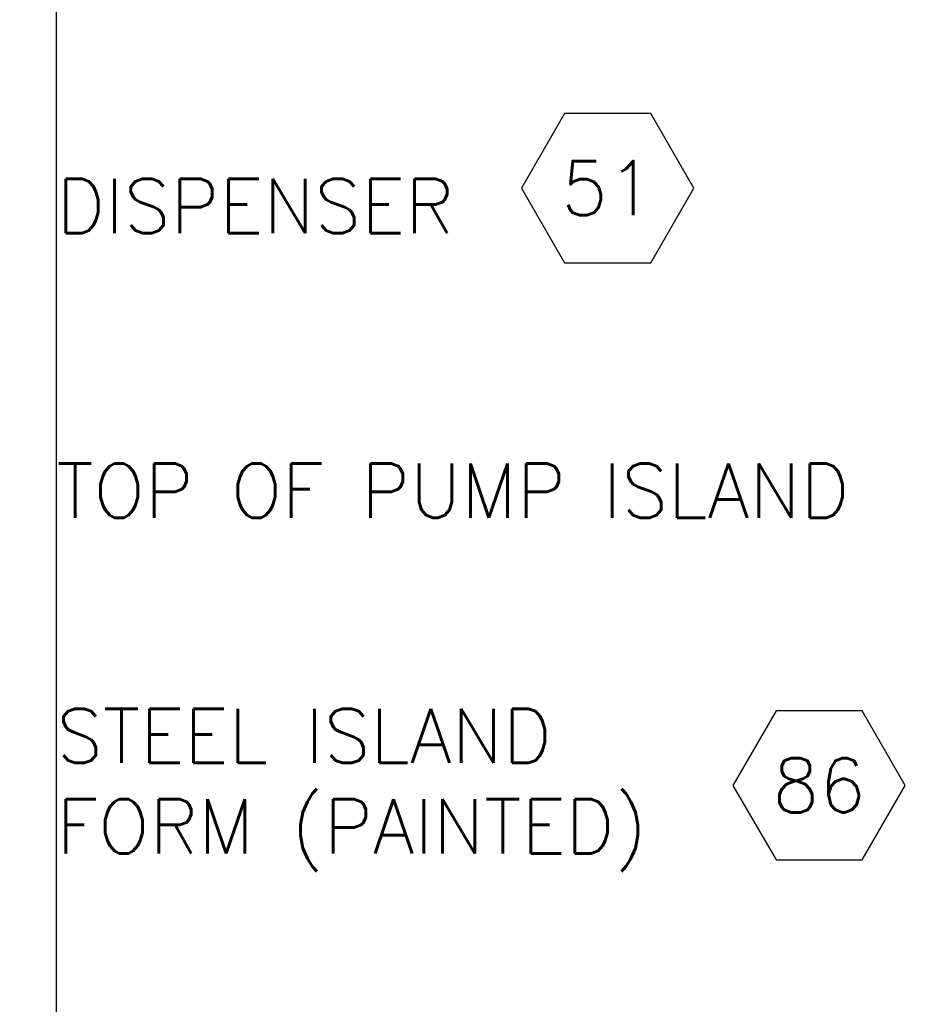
# Model space of a CAD drawing. Extents: x 1152 to 2559, y 156 to 782.
# Tile 102 of 111: x 2093 to 2105, y 663 to 676. Entities that reach past the tile are written whole.
import ezdxf
from ezdxf.enums import TextEntityAlignment as Align

# ---------------------------------------------------------------- set-up
doc = ezdxf.new("R2010")
doc.units = 0
doc.header["$MEASUREMENT"] = 0
doc.layers.get('0').update_dxf_attribs({"linetype": 'CONTINUOUS'})
doc.layers.add('CONCRETE-HATCH', color=2, linetype='CONTINUOUS')
doc.layers.add('TEXT', color=3, linetype='CONTINUOUS')
doc.layers.add('FREEZE-LINES', color=8, linetype='CONTINUOUS', plot=False)
doc.styles.add('SIMPLEX', font='simplex')

# ---------------------------------------------------------------- blocks, each defined once
blk = doc.blocks.new('HEX')
at = {"color": 3}
blk.add_lwpolyline([(-0.0577, 0.1), (-0.1155, 0), (-0.0577, -0.1), (0.0577, -0.1), (0.1155, 0), (0.0577, 0.1)], close=True, dxfattribs=at)
at = {"color": 3, "style": 'SIMPLEX'}
blk.add_attdef('D#', text='', height=0.08, dxfattribs=at).set_placement((0, 0), align=Align.MIDDLE)

msp = doc.modelspace()

# ---------------------------------------------------------------- hatches: boundary and pattern name
at = {"layer": 'CONCRETE-HATCH', "linetype": 'Continuous'}
h = msp.add_hatch(dxfattribs=at)
h.set_pattern_fill('AR-CONC', color=256, scale=0.3333, style=0)
h.set_pattern_definition([(50, (2077.8074, 655.8174), (2.39063, -0.20915), [0.24998, -2.74973]), (355, (2077.8074, 655.8174), (-0.46246, 2.50706), [0.19998, -2.19978]), (100.451, (2078.0067, 655.8), (1.92817, 2.2979), [0.21245, -2.3369]), (46.184, (2077.8074, 656.484), (3.5571, -0.55167), [0.37496, -4.1246]), (96.636, (2078.104, 656.438), (3.11523, 3.24673), [0.31867, -3.50536]), (351.184, (2077.8074, 656.484), (3.11523, 3.24674), [0.29997, -3.29967]), (21, (2078.1407, 656.3173), (1.98949, -1.34193), [0.24998, -2.74973]), (326, (2078.1407, 656.3173), (0.81097, 2.41693), [0.19998, -2.19978]), (71.451, (2078.3065, 656.2055), (2.80046, 1.075), [0.21245, -2.3369]), (37.5, (2077.8074, 655.8174), (0.04053, 1.109535), [0, -2.173116, 0, -2.23311, 0, -2.20811]), (7.5, (2077.8074, 655.8174), (0.87681, 1.314574), [0, -1.273206, 0, -2.12312, 0, -0.84158]), (327.5, (2077.0642, 655.8174), (1.77923, -0.075175), [0, -0.83325, 0, -2.59974, 0, -3.449655]), (317.5, (2076.7309, 655.8174), (1.94376, 0.33365), [0, -1.083225, 0, -1.72649, 0, -2.449755])])
edge = h.paths.add_edge_path()
edge.add_line((2088.90492, 664.31756), (2079.2177, 664.31756))
edge.add_arc((2079.2177, 664.20818), 0.10938, 0, 90, ccw=False)
edge.add_line((2079.32707, 664.20818), (2079.32707, 663.81835))
edge.add_line((2079.32707, 663.81835), (2079.22184, 663.81835))
edge.add_line((2079.22184, 663.81835), (2079.22184, 664.21232))
edge.add_line((2079.22184, 664.21232), (2079.09771, 664.21232))
edge.add_line((2079.09771, 664.21232), (2079.09771, 664.05581))
edge.add_line((2079.09771, 664.05581), (2078.80358, 664.05581))
edge.add_line((2078.80358, 664.05581), (2078.80358, 663.96406))
edge.add_line((2078.80358, 663.96406), (2078.91691, 663.96406))
edge.add_line((2078.91691, 663.96406), (2078.91691, 663.83994))
edge.add_line((2078.91691, 663.83994), (2078.80358, 663.83994))
edge.add_line((2078.80358, 663.83994), (2078.80358, 663.58898))
edge.add_line((2078.80358, 663.58898), (2078.64168, 663.58898))
edge.add_line((2078.64168, 663.58898), (2078.64168, 663.83994))
edge.add_line((2078.64168, 663.83994), (2078.52834, 663.83994))
edge.add_line((2078.52834, 663.83994), (2078.52834, 663.96406))
edge.add_line((2078.52834, 663.96406), (2078.64168, 663.96406))
edge.add_line((2078.64168, 663.96406), (2078.64168, 664.05581))
edge.add_line((2078.64168, 664.05581), (2078.62818, 664.05581))
edge.add_line((2078.62818, 664.05581), (2078.33291, 664.05581))
edge.add_arc((2077.01907, 667.05663), 3.27583, 253.217591, 293.645201, ccw=False)
edge.add_line((2076.07321, 663.92032), (2075.79759, 655.92329))
edge.add_line((2075.79759, 655.92329), (2101.05444, 655.8174))
edge.add_line((2101.05444, 655.8174), (2101.05444, 658.05324))
edge.add_line((2101.05444, 658.05324), (2101.73031, 658.71259))
edge.add_line((2101.73031, 658.71259), (2100.49509, 658.71259))
edge.add_line((2100.49509, 658.71259), (2101.05444, 659.39933))
edge.add_line((2101.05444, 659.39933), (2101.05444, 661.8174))
edge.add_line((2101.05444, 661.8174), (2089.05444, 661.8174))
edge.add_line((2089.05444, 661.8174), (2089.05444, 658.84624))
edge.add_line((2089.05444, 658.84624), (2088.90492, 658.84624))
edge.add_line((2088.90492, 658.84624), (2088.90492, 664.31756))

# ---------------------------------------------------------------- linework, layer by layer
at = {"layer": 'FREEZE-LINES', "color": 8, "linetype": 'Continuous'}
msp.add_line((2093.58621, 636.36805), (2093.58621, 696.36805), dxfattribs=at)

# ---------------------------------------------------------------- block references
at = {"layer": 'TEXT'}
ref = msp.add_blockref('HEX', (2101.20636, 673.96571), dxfattribs=dict(at, xscale=10.31325187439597, yscale=10.31325187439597, zscale=10.31325187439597))
ref.add_attrib('D#', '51', dxfattribs={"layer": '0', "height": 0.75, "style": 'SIMPLEX'}).set_placement((2101.20636, 673.96571), align=Align.MIDDLE)
ref = msp.add_blockref('HEX', (2104.12884, 665.7061), dxfattribs=dict(at, xscale=10.31325187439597, yscale=10.31325187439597, zscale=10.31325187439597))
ref.add_attrib('D#', '86', dxfattribs={"layer": '0', "height": 0.75, "style": 'SIMPLEX'}).set_placement((2104.12884, 665.7061), align=Align.MIDDLE)

# ---------------------------------------------------------------- texts
at = {"layer": 'TEXT', "char_height": 0.75, "attachment_point": 1, "style": 'SIMPLEX'}
for s, insert, width in [('\\pt2.16;DISPENSER', (2093.58621, 674.09514), 19.984706), ('\\pt2.16;TOP OF PUMP ISLAND', (2093.58621, 670.15757), 19.984706), ('STEEL ISLAND FORM (PAINTED)', (2093.58621, 666.76571), 10.1219647)]:
    msp.add_mtext(s, dxfattribs=dict(at, insert=insert, width=width))

doc.saveas('drawing.dxf')
